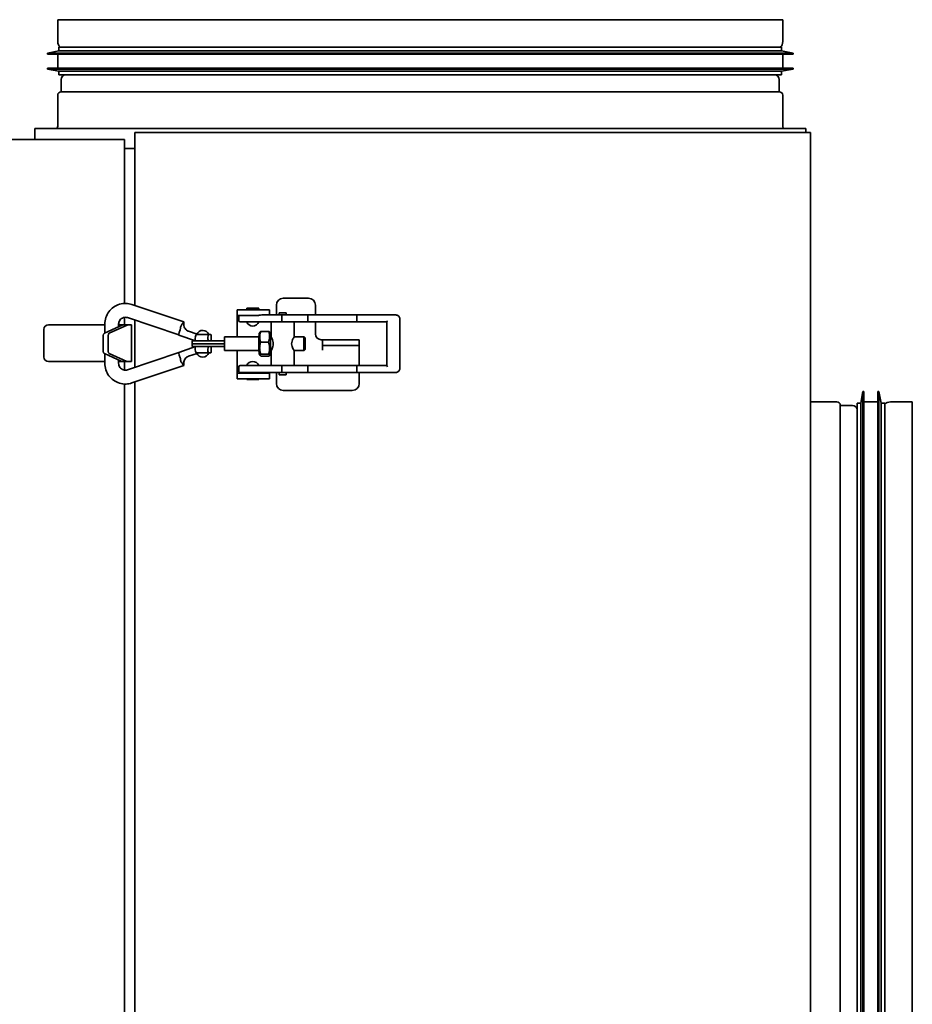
# Model space of a CAD drawing. Header units: millimetres. Extents: x 514 to 1166, y 236 to 952.
# Tile 3 of 3: x 779 to 1166, y 524 to 952. Entities that reach past the tile are written whole.
import ezdxf

# ---------------------------------------------------------------- set-up
doc = ezdxf.new("R2010")
doc.units = ezdxf.units.MM
doc.header["$LTSCALE"] = 4
doc.layers.add('Krawędzie widoczne(ISO)', color=7, linetype='Continuous', lineweight=35, true_color=0x262659)

msp = doc.modelspace()

# ---------------------------------------------------------------- linework, layer by layer
at = {"layer": 'Krawędzie widoczne(ISO)'}
for p, q in [((1110.03, 951.75), (795.03, 951.75)), ((795.03, 942.25), (795.03, 951.75)), ((1110.03, 942.25), (1110.03, 951.75)), ((795.53, 938.16), (790.53, 937.25)), ((790.53, 937.25), (1114.53, 937.25)), ((790.53, 937.25), (790.53, 936.75)), ((790.53, 936.75), (1114.53, 936.75)), ((795.03, 936.75), (795.03, 930.75)), ((795.53, 939.75), (1109.53, 939.75)), ((795.53, 939.75), (795.53, 938.16)), ((795.53, 938.16), (1109.53, 938.16)), ((1109.53, 939.75), (1109.53, 938.16)), ((1109.53, 938.16), (1114.53, 937.25)), ((1110.03, 936.75), (1110.03, 930.75)), ((1114.53, 937.25), (1114.53, 936.75)), ((790.53, 930.75), (1114.53, 930.75)), ((790.53, 930.75), (790.53, 930.25)), ((790.53, 930.25), (1114.53, 930.25)), ((795.53, 929.34), (790.53, 930.25)), ((795.53, 929.34), (1109.53, 929.34)), ((795.53, 929.34), (795.53, 927.75)), ((1109.53, 929.34), (1114.53, 930.25)), ((1109.53, 929.34), (1109.53, 927.75)), ((1114.53, 930.75), (1114.53, 930.25)), ((795.53, 927.75), (1109.53, 927.75)), ((796.53, 920.45), (796.53, 925.75)), ((1108.53, 920.45), (1108.53, 925.75)), ((1108.53, 920.45), (796.53, 920.45)), ((795.03, 905.45), (795.03, 918.95)), ((1110.03, 905.45), (1110.03, 918.95)), ((1120.03, 904.45), (785.03, 904.45)), ((785.03, 899.75), (785.03, 904.45)), ((828.53, 827.61), (828.53, 902.75)), ((1122.03, 902.75), (828.53, 902.75)), ((1120.03, 902.75), (1120.03, 904.45)), ((1122.03, 287.75), (1122.03, 902.75)), ((824.03, 899.75), (771.03, 899.75)), ((824.03, 828.49), (824.03, 899.75)), ((824.03, 895.75), (828.53, 895.75)), ((893.03, 830.75), (904.03, 830.75)), ((827.26, 828.04), (849.78, 820.46)), ((873.03, 825.75), (873.03, 823.25)), ((873.03, 825.75), (887.03, 825.75)), ((882.34, 826.5), (877.14, 826.5)), ((877.14, 826.3), (877.14, 826.5)), ((882.34, 826.3), (877.14, 826.3)), ((877.7, 825.75), (877.14, 826.3)), ((881.79, 825.75), (882.34, 826.3)), ((882.34, 826.3), (882.34, 826.5)), ((887.03, 823.5), (887.03, 825.75)), ((890.03, 823.5), (890.03, 827.75)), ((907.03, 827.75), (907.03, 823.5)), ((824.03, 819.25), (824.03, 822.48)), ((825.34, 822.35), (847.59, 814.87)), ((828.53, 800.72), (828.53, 821.28)), ((873.03, 823.25), (873.03, 820.75)), ((876.38, 823.25), (873.03, 823.25)), ((873.74, 823), (873.74, 821)), ((882, 823.25), (880.23, 823.25)), ((892.26, 823.5), (883.64, 823.5)), ((891.24, 824.5), (894.24, 824.5)), ((891.24, 823.5), (891.24, 824.5)), ((903.66, 823.5), (892.26, 823.5)), ((892.38, 823), (892.38, 821)), ((894.24, 823.5), (894.24, 824.5)), ((925.14, 823.5), (903.66, 823.5)), ((903.74, 823), (903.74, 821)), ((925, 823), (925, 821)), ((939.4, 823.5), (925.14, 823.5)), ((941.93, 823.5), (939.4, 823.5)), ((943.72, 821.5), (943.72, 800.5)), ((789.03, 817.25), (789.03, 805.25)), ((791.03, 819.25), (815.49, 819.25)), ((815.3, 815.58), (823.3, 819.25)), ((815.49, 819.5), (815.49, 815.66)), ((825.42, 819.25), (817.42, 815.58)), ((821.49, 819.5), (821.49, 818.42)), ((821.49, 819.25), (821.53, 819.25)), ((821.53, 819.25), (823.3, 819.25)), ((823.3, 819.25), (825.42, 819.25)), ((825.42, 819.25), (827.03, 819.25)), ((827.03, 819.25), (827.03, 803.25)), ((847.83, 815.95), (848.19, 817.08)), ((873.03, 820.75), (873.03, 814)), ((880.65, 820.5), (874.24, 820.5)), ((880.65, 820.5), (889.54, 820.5)), ((887.74, 814), (887.74, 820.5)), ((889.54, 820.5), (897.47, 820.5)), ((897.47, 820.5), (903.66, 820.5)), ((897.74, 814), (897.74, 820.5)), ((903.66, 820.5), (925.14, 820.5)), ((907.03, 820.5), (907.03, 815.25)), ((925.14, 820.5), (938.07, 820.5)), ((938.07, 820.57), (938.07, 801.43)), ((814.81, 807.68), (814.81, 814.62)), ((816.93, 814.62), (816.93, 807.68)), ((847.59, 814.87), (847.59, 814.87)), ((854.94, 812.26), (847.63, 814.78)), ((855.55, 815.23), (851.88, 816.44)), ((860.48, 815), (855.39, 815)), ((860.28, 813.7), (860.28, 813.55)), ((860.48, 815), (861.57, 815)), ((861.76, 813.55), (861.76, 813.7)), ((882.46, 814), (867.55, 814)), ((882.54, 815.4), (882.93, 816.07)), ((883.28, 816.33), (886.69, 816.33)), ((887.55, 815.4), (887.19, 816.02)), ((887.74, 814), (887.54, 814)), ((902.04, 814), (897.74, 814)), ((902.54, 813.5), (902.04, 814)), ((910.03, 812.75), (909.53, 812.75)), ((910.03, 812.73), (910.03, 812.75)), ((910.03, 810.25), (910.03, 812.73)), ((910.03, 812.73), (926.03, 812.73)), ((926.03, 810.25), (926.03, 812.73)), ((847.63, 807.23), (854.94, 809.75)), ((853.44, 810.95), (860.44, 810.95)), ((857.59, 812.25), (853.47, 812.25)), ((853.47, 809.75), (857.6, 809.75)), ((857.59, 812.25), (860.48, 812.25)), ((860.48, 809.75), (857.6, 809.75)), ((860.28, 808.45), (860.28, 808.3)), ((867.47, 810.95), (860.44, 810.95)), ((860.48, 812.25), (860.6, 812.25)), ((860.48, 809.75), (860.6, 809.75)), ((860.6, 812.25), (867.48, 812.25)), ((867.48, 809.75), (860.6, 809.75)), ((861.76, 808.3), (861.76, 808.45)), ((883.19, 811.75), (886.6, 811.75)), ((902.54, 808.5), (902.04, 808)), ((910.03, 810.25), (910.03, 808.25)), ((910.03, 810.25), (926.03, 810.25)), ((926.03, 808.25), (926.03, 810.25)), ((822.88, 803.25), (815.3, 806.73)), ((815.49, 806.64), (815.49, 802.5)), ((817.42, 806.73), (825, 803.25)), ((825.34, 799.65), (847.59, 807.14)), ((848.19, 804.92), (847.83, 806.06)), ((851.88, 805.57), (855.55, 806.78)), ((860.48, 807), (855.39, 807)), ((855.63, 807), (860.65, 807)), ((856.24, 807), (856.24, 807)), ((856.55, 807), (856.55, 807)), ((859.55, 807), (859.55, 807)), ((860.48, 807), (861.57, 807)), ((882.46, 808), (867.55, 808)), ((873.03, 808), (873.03, 800.75)), ((882.54, 806.61), (882.9, 805.99)), ((883.25, 806.42), (886.66, 806.42)), ((883.4, 805.67), (886.81, 805.67)), ((887.55, 806.61), (887.16, 805.93)), ((887.74, 808), (887.54, 808)), ((887.74, 801.5), (887.74, 808.01)), ((902.04, 808), (897.74, 808)), ((897.74, 801.5), (897.74, 808)), ((926.03, 808.25), (926.03, 801.5)), ((815.49, 803.25), (791.03, 803.25)), ((821.49, 803.89), (821.49, 802.5)), ((821.53, 803.25), (821.49, 803.25)), ((821.53, 803.25), (822.88, 803.25)), ((825, 803.25), (822.88, 803.25)), ((824.03, 799.53), (824.03, 803.25)), ((825.42, 803.25), (825, 803.25)), ((825.42, 803.25), (827.03, 803.25)), ((827.26, 793.97), (849.78, 801.54)), ((873.03, 800.75), (873.03, 798.25)), ((873.74, 801), (873.74, 799)), ((874.24, 801.5), (880.65, 801.5)), ((889.54, 801.5), (880.65, 801.5)), ((889.54, 801.5), (897.47, 801.5)), ((892.38, 801), (892.38, 799)), ((903.66, 801.5), (897.47, 801.5)), ((925.14, 801.5), (903.66, 801.5)), ((903.74, 801), (903.74, 799)), ((925, 801), (925, 799)), ((938.07, 801.5), (925.14, 801.5)), ((873.03, 798.25), (873.03, 795.75)), ((873.03, 798.25), (887.03, 798.25)), ((887.03, 795.75), (873.03, 795.75)), ((880.65, 798.5), (874.24, 798.5)), ((877.19, 795.75), (877.14, 795.7)), ((877.14, 795.7), (882.34, 795.7)), ((877.14, 795.7), (877.14, 795.5)), ((877.14, 795.5), (882.34, 795.5)), ((878.24, 798.5), (878.24, 798.25)), ((880.65, 798.5), (892.26, 798.5)), ((881.24, 798.5), (881.24, 798.25)), ((882.3, 795.75), (882.34, 795.7)), ((882.34, 795.7), (882.34, 795.5)), ((887.03, 798.25), (887.03, 798.5)), ((887.03, 795.75), (887.03, 798.25)), ((890.03, 793.75), (890.03, 798.5)), ((891.24, 798.5), (891.24, 797.5)), ((894.24, 797.5), (891.24, 797.5)), ((892.26, 798.5), (903.66, 798.5)), ((894.24, 798.5), (894.24, 797.5)), ((903.66, 798.5), (925.14, 798.5)), ((925.14, 798.5), (939.4, 798.5)), ((926.03, 798.5), (926.03, 793.75)), ((939.4, 798.5), (941.93, 798.5)), ((824.03, 408.5), (824.03, 793.51)), ((828.53, 407.6), (828.53, 794.39)), ((923.03, 790.75), (893.03, 790.75)), ((1143.92, 785.25), (1144.83, 790.25)), ((1144.83, 790.25), (1144.83, 466.25)), ((1145.33, 790.25), (1144.83, 790.25)), ((1145.33, 790.25), (1145.33, 466.25)), ((1151.33, 790.25), (1151.33, 466.25)), ((1151.83, 790.25), (1151.33, 790.25)), ((1151.83, 790.25), (1151.83, 466.25)), ((1152.74, 785.25), (1151.83, 790.25)), ((1122.03, 785.75), (1133.53, 785.75)), ((1135.03, 472.25), (1135.03, 784.25)), ((1135.03, 784.25), (1140.33, 784.25)), ((1142.33, 785.25), (1142.33, 471.25)), ((1143.92, 785.25), (1142.33, 785.25)), ((1143.92, 785.25), (1143.92, 471.25)), ((1151.33, 785.75), (1145.33, 785.75)), ((1152.74, 785.25), (1152.74, 471.25)), ((1154.33, 785.25), (1152.74, 785.25)), ((1154.33, 785.25), (1154.33, 471.25)), ((1156.83, 785.75), (1166.33, 785.75)), ((1166.33, 470.75), (1166.33, 785.75))]:
    msp.add_line(p, q, dxfattribs=at)
for centre, radius, start, end in [((798.53, 942.25), 3.5, 180, 225.5847), ((1106.53, 942.25), 3.5, 314.4153, 0), ((798.53, 925.75), 2, 90, 180), ((1106.53, 925.75), 2, 0, 90), ((796.53, 918.95), 1.5, 90, 180), ((1108.53, 918.95), 1.5, 0, 90), ((794.03, 905.45), 1, 270, 0), ((1111.03, 905.45), 1, 180, 270), ((893.03, 827.75), 3, 90, 180), ((904.03, 827.75), 3, 0, 90), ((874.24, 823), 0.5, 150.3573, 180), ((791.03, 817.25), 2, 90, 180), ((874.24, 821), 0.5, 180, 270), ((879.74, 821.48), 2.78, 200.6097, 339.3903), ((858.05, 814.02), 2.78, 20.6097, 157.3307), ((909.53, 815.25), 2.5, 180, 270), ((791.03, 805.25), 2, 180, 270), ((858.05, 807.98), 2.78, 202.6496, 339.3903), ((874.24, 801), 0.5, 90, 180), ((879.74, 800.52), 2.78, 20.6097, 159.3903), ((874.24, 799), 0.5, 180, 270), ((893.03, 793.75), 3, 180, 270), ((923.03, 793.75), 3, 270, 0), ((1133.53, 784.25), 1.5, 0, 90), ((1140.33, 782.25), 2, 0, 90), ((1156.83, 782.25), 3.5, 90, 135.5847)]:
    msp.add_arc(centre, radius, start, end, dxfattribs=at)
for centre, major_axis, ratio, start_param, end_param in [((892.26, 823), (0, 0.5), 0.243961, 4.712389, 6.283185), ((903.66, 823), (0, -0.5), 0.159926, 1.570796, 3.141593), ((925.14, 823), (0, -0.5), 0.273561, 3.141593, 4.712389), ((848.82, 817.62), (0.96, 2.84), 0.14016, 5.919155, 6.74143), ((892.26, 821), (0, -0.5), 0.243961, 0, 1.570796), ((903.66, 821), (0, 0.5), 0.159926, 3.141593, 4.712389), ((925.14, 821), (0, 0.5), 0.273561, 1.570796, 3.141593), ((938.57, 821), (-0.483, -0.483), 0.270961, 4.976996, 6.018578), ((815.52, 814.62), (0, 1), 0.707107, 0.314159, 1.570796), ((817.64, 814.62), (0, 1), 0.707107, 0.314159, 1.570796), ((848.04, 816.01), (-0.41, -1.23), 0.14164, 4.808052, 6.282201), ((855.17, 813.55), (-0.22, -1.3), 0.289049, 4.760712, 6.283473), ((855.19, 813.7), (-0.22, -1.3), 0.289049, 3.189916, 4.760712), ((858.12, 814.23), (-2.63, 0.87), 0.046625, 6.27955, 6.627912), ((860.48, 813.7), (0, 1.3), 0.149451, 0, 1.570796), ((860.48, 813.55), (0, 1.3), 0.149451, 1.570796, 3.141593), ((861.57, 813.7), (0, -1.3), 0.149451, 1.570796, 3.141593), ((861.57, 813.55), (0, -1.3), 0.149451, 0, 1.570796), ((867.55, 811), (0, 3), 0.026177, 0, 1.58103), ((882.55, 811), (0, -4.4), 0.026177, 3.186964, 6.237814), ((887.54, 811), (0, 4.4), 0.026177, 5.462634, 10.245329), ((887.54, 811), (0, 3), 0.026177, 0, 3.141593), ((902.04, 811), (0, 3), 0.026177, 6.256996, 9.450967), ((853.47, 810.95), (0, 1.3), 0.026177, 0, 1.570796), ((853.47, 811.05), (0, -1.3), 0.026177, 4.789388, 6.283185), ((855.17, 808.45), (-0.22, 1.3), 0.289049, 6.282898, 7.805658), ((855.19, 808.3), (-0.22, 1.3), 0.289049, 1.522473, 3.093269), ((851.19, 813.55), (3.78, -1.3), 0.015802, 6.189172, 6.237208), ((851.19, 808.45), (3.78, 1.3), 0.015802, 0.045977, 0.094014), ((860.48, 808.45), (0, 1.3), 0.149451, 0, 1.570796), ((860.48, 808.3), (0, 1.3), 0.149451, 1.570796, 3.141593), ((861.57, 808.45), (0, -1.3), 0.149451, 1.570796, 3.141593), ((861.57, 808.3), (0, -1.3), 0.149451, 0, 1.570796), ((867.55, 811), (0, -3), 0.026177, 4.731056, 6.283185), ((815.52, 807.68), (0, -1), 0.707107, 4.712389, 5.969026), ((817.64, 807.68), (0, -1), 0.707107, 4.712389, 5.969026), ((848.04, 806), (0.41, -1.23), 0.14164, 3.142577, 4.616726), ((858.12, 807.78), (-2.63, -0.87), 0.046625, 5.94062, 6.286804), ((848.82, 804.39), (0.96, -2.84), 0.14016, 5.82494, 6.647216), ((892.26, 801), (0, 0.5), 0.243961, 4.712389, 6.283185), ((903.66, 801), (0, -0.5), 0.159926, 1.570796, 3.141593), ((925.14, 801), (0, -0.5), 0.273561, 3.141593, 4.712389), ((938.57, 801), (0.483, -0.483), 0.270961, 3.4062, 4.447782), ((892.26, 799), (0, -0.5), 0.243961, 0, 1.570796), ((903.66, 799), (0, 0.5), 0.159926, 3.141593, 4.712389), ((925.14, 799), (0, 0.5), 0.273561, 1.570796, 3.141593)]:
    msp.add_ellipse(centre, major_axis=major_axis, ratio=ratio, start_param=start_param, end_param=end_param, dxfattribs=at)
msp.add_ellipse((902.54, 811), major_axis=(0, -2.5), ratio=0.026177, dxfattribs=at)
for points, knots in [([(815.49, 819.5), (815.49, 820.47), (815.65, 821.43), (816.25, 823.25), (816.7, 824.12), (817.84, 825.66), (818.54, 826.34), (820.1, 827.44), (820.97, 827.86), (822.8, 828.4), (823.75, 828.53), (825.57, 828.47), (826.43, 828.32), (827.26, 828.04)], [4.712389, 4.712389, 4.712389, 4.712389, 5.034335, 5.034335, 5.355901, 5.355901, 5.676469, 5.676469, 5.995804, 5.995804, 6.31416, 6.31416, 6.604326, 6.604326, 6.604326, 6.604326]), ([(821.49, 819.5), (821.49, 819.82), (821.54, 820.13), (821.73, 820.73), (821.87, 821.01), (822.23, 821.52), (822.46, 821.75), (822.96, 822.12), (823.25, 822.27), (823.85, 822.46), (824.17, 822.51), (824.78, 822.5), (825.07, 822.45), (825.34, 822.35)], [4.712389, 4.712389, 4.712389, 4.712389, 5.022678, 5.022678, 5.334608, 5.334608, 5.651127, 5.651127, 5.97402, 5.97402, 6.302718, 6.302718, 6.604326, 6.604326, 6.604326, 6.604326]), ([(876.38, 823.25), (876.7, 823.28), (877.03, 823.3), (877.53, 823.32), (877.69, 823.32), (877.94, 823.33), (878.04, 823.33), (878.23, 823.33), (878.32, 823.33), (878.52, 823.33), (878.63, 823.33), (878.94, 823.32), (879.15, 823.31), (879.65, 823.29), (879.94, 823.28), (880.23, 823.25)], [0, 0, 0, 0, 0.111595, 0.111595, 0.1597864, 0.1597864, 0.1901539, 0.1901539, 0.2173884, 0.2173884, 0.2509966, 0.2509966, 0.311954, 0.311954, 0.3984788, 0.3984788, 0.3984788, 0.3984788]), ([(882, 823.25), (882.18, 823.29), (882.36, 823.33), (882.93, 823.44), (883.3, 823.5), (883.64, 823.5)], [0.0798051, 0.0798051, 0.0798051, 0.0798051, 0.1355094, 0.1355094, 0.252995, 0.252995, 0.252995, 0.252995]), ([(941.93, 823.5), (942.11, 823.5), (942.3, 823.47), (942.65, 823.34), (942.82, 823.25), (943.13, 823.01), (943.26, 822.86), (943.48, 822.53), (943.57, 822.34), (943.68, 821.96), (943.72, 821.76), (943.72, 821.54), (943.72, 821.52), (943.72, 821.5)], [6.283185, 6.283185, 6.283185, 6.283185, 6.581111, 6.581111, 6.884357, 6.884357, 7.198516, 7.198516, 7.512676, 7.512676, 7.826835, 7.826835, 7.853982, 7.853982, 7.853982, 7.853982]), ([(848.42, 817.76), (848.42, 817.76), (848.42, 817.73), (848.41, 817.71), (848.39, 817.65), (848.36, 817.58), (848.34, 817.51), (848.29, 817.37), (848.24, 817.23), (848.19, 817.08)], [0.29770804, 0.29770804, 0.29770804, 0.29770804, 0.30562878, 0.30562878, 0.30562878, 0.32308614, 0.32308614, 0.32308614, 0.35800085, 0.35800085, 0.35800085, 0.35800085]), ([(848.42, 817.89), (848.41, 817.92), (848.4, 817.96), (848.39, 818.04), (848.38, 818.08), (848.39, 818.27), (848.44, 818.41), (848.57, 818.72), (848.69, 818.92), (848.93, 819.28), (849.04, 819.44), (849.23, 819.72), (849.3, 819.84), (849.35, 819.95)], [0.0000044, 0.0000044, 0.0000044, 0.0000044, 0.0108789, 0.0108789, 0.0239947, 0.0239947, 0.0685591, 0.0685591, 0.1406937, 0.1406937, 0.2009413, 0.2009413, 0.2602428, 0.2602428, 0.2602428, 0.2602428]), ([(848.42, 817.76), (848.42, 817.76), (848.42, 817.77), (848.43, 817.78), (848.43, 817.8), (848.43, 817.84), (848.43, 817.85), (848.42, 817.87), (848.42, 817.88), (848.42, 817.89)], [0.07316091, 0.07316091, 0.07316091, 0.07316091, 0.07494039, 0.07494039, 0.08357812, 0.08357812, 0.08720192, 0.08720192, 0.09052023, 0.09052023, 0.09052023, 0.09052023]), ([(849.51, 820.23), (849.49, 820.2), (849.47, 820.18), (849.42, 820.09), (849.38, 820.02), (849.35, 819.95)], [-1.16734379, -1.16734379, -1.16734379, -1.16734379, -1.14769822, -1.14769822, -1.11020798, -1.11020798, -1.11020798, -1.11020798]), ([(849.85, 819.83), (849.79, 819.52), (849.78, 819.19), (849.87, 818.57), (849.96, 818.26), (850.24, 817.7), (850.42, 817.44), (850.86, 816.99), (851.12, 816.79), (851.56, 816.56), (851.72, 816.49), (851.88, 816.44)], [0, 0, 0, 0, 0.0942495, 0.0942495, 0.1889999, 0.1889999, 0.2817659, 0.2817659, 0.377922, 0.377922, 0.4295794, 0.4295794, 0.4295794, 0.4295794]), ([(849.86, 819.95), (849.86, 820.02), (849.86, 820.09), (849.86, 820.18), (849.86, 820.2), (849.86, 820.23)], [-1.4651699, -1.4651699, -1.4651699, -1.4651699, -1.42767966, -1.42767966, -1.40803409, -1.40803409, -1.40803409, -1.40803409]), ([(847.59, 814.87), (847.59, 814.87), (847.59, 814.87), (847.59, 814.88), (847.59, 814.9), (847.57, 814.93), (847.56, 814.95), (847.56, 814.96)], [0.01805211, 0.01805211, 0.01805211, 0.01805211, 0.02445655, 0.02445655, 0.05251203, 0.05251203, 0.06995354, 0.06995354, 0.06995354, 0.06995354]), ([(887.74, 814), (887.74, 813.98), (887.78, 813.91), (887.93, 813.61), (888.05, 813.38), (888.28, 812.86), (888.41, 812.53), (888.6, 811.8), (888.67, 811.39), (888.67, 811)], [1.4120143, 1.4120143, 1.4120143, 1.4120143, 1.5151964, 1.5151964, 1.6314016, 1.6314016, 1.7483615, 1.7483615, 1.8653214, 1.8653214, 1.8653214, 1.8653214]), ([(896.66, 811), (896.66, 811.39), (896.73, 811.8), (896.94, 812.53), (897.08, 812.86), (897.34, 813.38), (897.48, 813.61), (897.67, 813.92), (897.73, 814), (897.74, 814)], [0, 0, 0, 0, 0.1169599, 0.1169599, 0.2339198, 0.2339198, 0.3501251, 0.3501251, 0.4663304, 0.4663304, 0.4663304, 0.4663304]), ([(888.67, 811), (888.67, 810.61), (888.6, 810.21), (888.41, 809.47), (888.28, 809.14), (888.05, 808.62), (887.93, 808.39), (887.78, 808.1), (887.74, 808.02), (887.74, 808.01)], [0, 0, 0, 0, 0.1169599, 0.1169599, 0.2339198, 0.2339198, 0.3501251, 0.3501251, 0.4533071, 0.4533071, 0.4533071, 0.4533071]), ([(897.74, 808), (897.73, 808), (897.67, 808.08), (897.48, 808.39), (897.34, 808.62), (897.08, 809.14), (896.94, 809.47), (896.73, 810.21), (896.66, 810.61), (896.66, 811)], [1.3989911, 1.3989911, 1.3989911, 1.3989911, 1.5151964, 1.5151964, 1.6314016, 1.6314016, 1.7483615, 1.7483615, 1.8653214, 1.8653214, 1.8653214, 1.8653214]), ([(848.42, 804.12), (848.41, 804.07), (848.4, 804.03), (848.39, 803.93), (848.39, 803.87), (848.42, 803.67), (848.48, 803.51), (848.64, 803.16), (848.76, 802.98), (848.99, 802.63), (849.1, 802.48), (849.19, 802.34)], [-0.2511919, -0.2511919, -0.2511919, -0.2511919, -0.2322834, -0.2322834, -0.2062879, -0.2062879, -0.1417765, -0.1417765, -0.0654252, -0.0654252, -0.0000197, -0.0000197, -0.0000197, -0.0000197]), ([(848.42, 804.12), (848.43, 804.12), (848.43, 804.13), (848.43, 804.13), (848.43, 804.14), (848.43, 804.16), (848.44, 804.17), (848.44, 804.18), (848.44, 804.2), (848.43, 804.21), (848.43, 804.22), (848.43, 804.23), (848.43, 804.24)], [-0.01252097, -0.01252097, -0.01252097, -0.01252097, -0.01098665, -0.01098665, -0.01098665, -0.00729755, -0.00729755, -0.00729755, -0.00254088, -0.00254088, -0.00254088, 0.00054704, 0.00054704, 0.00054704, 0.00054704]), ([(851.88, 805.57), (851.58, 805.47), (851.29, 805.32), (850.78, 804.95), (850.55, 804.71), (850.16, 804.18), (850.01, 803.88), (849.83, 803.27), (849.79, 802.95), (849.8, 802.49), (849.82, 802.33), (849.85, 802.18)], [0, 0, 0, 0, 0.0944757, 0.0944757, 0.1910602, 0.1910602, 0.2903314, 0.2903314, 0.3830584, 0.3830584, 0.4295203, 0.4295203, 0.4295203, 0.4295203]), ([(815.49, 802.5), (815.49, 801.54), (815.65, 800.58), (816.25, 798.75), (816.7, 797.89), (817.84, 796.35), (818.54, 795.67), (820.1, 794.57), (820.97, 794.15), (822.8, 793.6), (823.75, 793.48), (825.57, 793.53), (826.43, 793.69), (827.26, 793.97)], [1.570796, 1.570796, 1.570796, 1.570796, 1.892742, 1.892742, 2.214308, 2.214308, 2.534877, 2.534877, 2.854211, 2.854211, 3.172567, 3.172567, 3.462733, 3.462733, 3.462733, 3.462733]), ([(821.49, 802.5), (821.49, 802.19), (821.54, 801.88), (821.73, 801.28), (821.87, 800.99), (822.23, 800.48), (822.46, 800.26), (822.96, 799.88), (823.25, 799.74), (823.85, 799.54), (824.17, 799.5), (824.78, 799.51), (825.07, 799.56), (825.34, 799.65)], [1.570796, 1.570796, 1.570796, 1.570796, 1.881085, 1.881085, 2.193015, 2.193015, 2.509534, 2.509534, 2.832427, 2.832427, 3.161125, 3.161125, 3.462733, 3.462733, 3.462733, 3.462733]), ([(849.19, 802.34), (849.22, 802.29), (849.25, 802.24), (849.31, 802.14), (849.33, 802.1), (849.35, 802.05)], [-0.04847833, -0.04847833, -0.04847833, -0.04847833, -0.02384867, -0.02384867, 0, 0, 0, 0]), ([(849.35, 802.05), (849.38, 801.98), (849.42, 801.92), (849.47, 801.83), (849.49, 801.8), (849.51, 801.78)], [-0.17748096, -0.17748096, -0.17748096, -0.17748096, -0.13999072, -0.13999072, -0.12034515, -0.12034515, -0.12034515, -0.12034515]), ([(849.86, 801.78), (849.86, 801.8), (849.86, 801.83), (849.86, 801.92), (849.86, 801.98), (849.86, 802.05)], [0.12034515, 0.12034515, 0.12034515, 0.12034515, 0.13999072, 0.13999072, 0.17748096, 0.17748096, 0.17748096, 0.17748096]), ([(943.72, 800.5), (943.72, 800.3), (943.7, 800.1), (943.59, 799.71), (943.5, 799.52), (943.29, 799.19), (943.16, 799.03), (942.86, 798.78), (942.69, 798.68), (942.33, 798.54), (942.14, 798.51), (941.94, 798.5), (941.93, 798.5), (941.93, 798.5)], [1.570796, 1.570796, 1.570796, 1.570796, 1.884956, 1.884956, 2.199115, 2.199115, 2.513274, 2.513274, 2.827433, 2.827433, 3.131232, 3.131232, 3.141593, 3.141593, 3.141593, 3.141593])]:
    msp.add_open_spline(points, degree=3, knots=knots, dxfattribs=at)
for points in [[(849.85, 819.83), (849.85, 819.87), (849.86, 819.91), (849.86, 819.95)], [(867.47, 810.95), (867.47, 810.96), (867.47, 810.97), (867.47, 810.97)], [(867.47, 810.95), (867.47, 810.95), (867.47, 810.95), (867.47, 810.95)], [(847.56, 807.04), (847.58, 807.08), (847.59, 807.12), (847.59, 807.13)], [(848.19, 804.92), (848.27, 804.68), (848.35, 804.44), (848.43, 804.24)], [(849.85, 802.18), (849.85, 802.14), (849.86, 802.09), (849.86, 802.05)]]:
    msp.add_open_spline(points, degree=3, dxfattribs=at)
for points, weights in [([(883.28, 816.33), (882.4, 814.04), (883.19, 811.75)], [1, 1.15470053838, 1]), ([(882.93, 816.07), (883, 816.2), (883.28, 816.33)], [1.06907129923, 1.05204452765, 1]), ([(886.6, 811.75), (887.48, 814.04), (886.69, 816.33)], [1, 1.15470053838, 1]), ([(886.69, 816.33), (887.11, 816.16), (887.19, 816.02)], [1, 1.06519933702, 1.07544148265]), ([(883.19, 811.75), (882.38, 809.08), (883.25, 806.42)], [1, 1.15470053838, 1]), ([(886.66, 806.42), (887.46, 809.08), (886.6, 811.75)], [1, 1.15470053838, 1]), ([(883.25, 806.42), (882.49, 806.04), (883.4, 805.67)], [1, 1.15470053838, 1]), ([(886.81, 805.67), (887.57, 806.04), (886.66, 806.42)], [1, 1.15470053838, 1])]:
    msp.add_rational_spline(points, weights, degree=2, dxfattribs=at)

doc.saveas('drawing.dxf')
